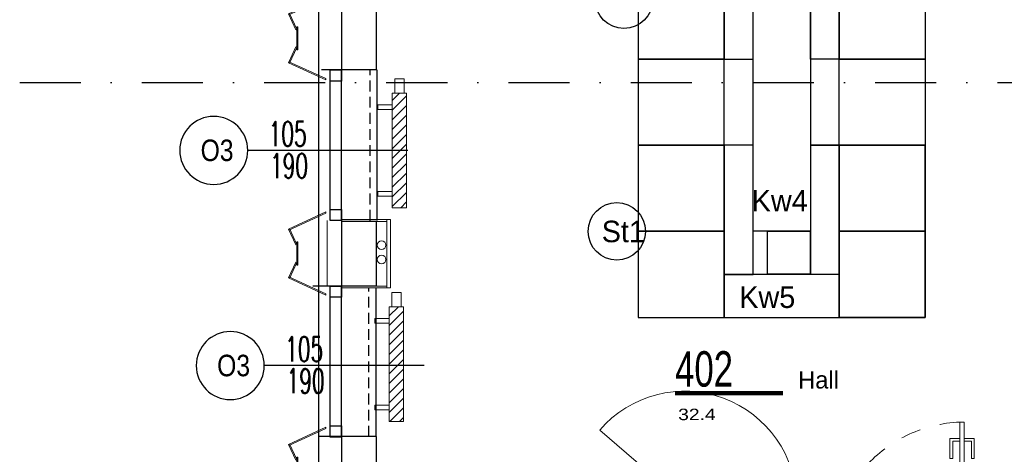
# Model space of a CAD drawing. Header units: millimetres. Extents: x 14495 to 271441, y -21035 to 2232.
# Tile 27 of 227: x 86311 to 86997, y -9663 to -9360. Entities that reach past the tile are written whole.
import ezdxf
from ezdxf.enums import TextEntityAlignment as Align

# ---------------------------------------------------------------- set-up
doc = ezdxf.new("R2010")
doc.units = ezdxf.units.MM
for name, pattern in [('DASHDOT', [1, 0.5, -0.25, 0, -0.25]), ('DASHED', [28.222222, 14.111111, -14.111111]), ('HIDDENX2', [0.75, 0.5, -0.25])]:
    doc.linetypes.add(name, pattern=pattern)
for name, color, linetype in [('-- TECH SYMBOLE NOWE', 1, 'Continuous'), ('_A_widok', 1, 'Continuous'), ('a-bloki-drzwi', 52, 'Continuous'), ('a-cienka', 8, 'Continuous'), ('A-POW-NR', 1, 'Continuous'), ('A_bloki-drzwi', 1, 'Continuous'), ('A_BLOKI_KÓŁKO', 1, 'Continuous'), ('A_BLOKI_OPIS', 1, 'Continuous'), ('A_grzejniki', 34, 'Continuous'), ('A_L przerywana', 251, 'HIDDENX2'), ('A_Lcienka', 253, 'Continuous'), ('A_okładzina HPL', 37, 'Continuous'), ('A_OSIE', 252, 'DASHDOT'), ('A_PROJEKTOWANE', 3, 'Continuous')]:
    doc.layers.add(name, color=color, linetype=linetype)
for name, color, linetype, lineweight in [('0-c.o.-grzejniki', 34, 'Continuous', 9), ('A_L_CIENKA', 251, 'Continuous', 5), ('A_obudowy G-K', 31, 'Continuous', 0), ('A_Stolarka_drzwi', 1, 'Continuous', 9), ('SAN_Przewody powrotne CO na rzucie', 180, 'Continuous', 40), ('SAN_Przewody zasilające CO na rzucie', 20, 'Continuous', 40), ('TECH Wyp-meble nowe', 1, 'Continuous', 30), ('TECH Wyp-sanitar', 8, 'Continuous', 30)]:
    doc.layers.add(name, color=color, linetype=linetype, lineweight=lineweight)
doc.layers.add('A-POW', color=2, linetype='Continuous', plot=False)
doc.styles.add('ARIAL1_2', font='arial.ttf', dxfattribs={"width": 1.2})
doc.styles.add('arialce', font='ARIALN.TTF')
doc.styles.add('cg', font='GOTHIC.TTF')
doc.styles.add('ROMANS', font='romans', dxfattribs={"width": 0.6})
doc.styles.add('switz721ltexbt', font='swissel.ttf')
doc.linetypes.add('BATTING', pattern='A,0.0001,-0.1,[134,ltypeshp.shx,S=0.1,R=0,X=-0.1,Y=0],-0.2,[134,ltypeshp.shx,S=0.1,R=180,X=0.1,Y=0],-0.1', length=0.4001)

# ---------------------------------------------------------------- blocks, each defined once
blk = doc.blocks.new('DRZWI Z OSCIEZNICA NIEOKALAJACA 90')
at = {"linetype": 'DASHED'}
for p, q in [((-12, 5), (-12, 99)), ((0, 5), (0, 99))]:
    blk.add_line(p, q, dxfattribs=at)
at = {"ltscale": 0.05}
blk.add_line((-39.5, 52), (25.59, 52), dxfattribs=at)
for points in [[(-12, 99), (-12, 104), (0, 104), (0, 99)], [(93.91, 9.01), (1.43, 9.01), (1.43, 6.01), (93.91, 6.01)], [(-12, 0), (-12, 5), (0, 5), (0, 0)]]:
    blk.add_lwpolyline(points, close=True)
for points in [[(82.48, 9.01), (82.48, 16.01), (68.48, 16.01), (68.48, 14.01), (80.48, 14.01), (80.48, 9.01)], [(82.48, 6.01), (82.48, -0.99), (68.48, -0.99), (68.48, 1.01), (80.48, 1.01), (80.48, 6.01)]]:
    blk.add_lwpolyline(points)
at = {"linetype": 'DASHED'}
blk.add_arc((0, 5), 94, 2.44751, 90, dxfattribs=at)
blk = doc.blocks.new('HJTS')
at = {"color": 8}
blk.add_line((0, 0), (0, 111.34), dxfattribs=at)
at = {"layer": 'A_BLOKI_KÓŁKO', "ltscale": 0.04}
blk.add_circle((0, 135.04), 23.7, dxfattribs=at)
at = {"layer": 'A_BLOKI_OPIS', "style": 'ROMANS'}
for tag, height, width, p in [('O', 20.59, 0.5, (-0.05, 135.67)), ('100', 17.16, 0.6, (-11.49, 86.54)), ('200', 17.16, 0.6, (10.76, 86.54))]:
    blk.add_attdef(tag, text='', height=height, rotation=90, dxfattribs=dict(at, width=width)).set_placement(p, align=Align.MIDDLE)
blk = doc.blocks.new('fghsdx')
at = {"lineweight": 0}
for p, q in [((-37.08, -19.4), (-25.08, 6.6)), ((-36.19, -19.4), (-24.35, 6.26)), ((-14.42, 0.8), (-25.41, 5.87)), ((-14.08, 1.53), (-25.08, 6.6)), ((-16.15, 0.8), (0, 0.8)), ((-16.15, 0.8), (-16.15, 0)), ((-16.15, 0), (0, 0)), ((-14.42, 0.8), (-14.08, 1.53)), ((-2.07, 1.53), (8.92, 6.6)), ((-1.73, 0.8), (-2.07, 1.53)), ((-1.73, 0.8), (9.26, 5.87)), ((0, 0.8), (0, 0)), ((20.04, -19.4), (8.2, 6.26)), ((20.92, -19.4), (8.92, 6.6)), ((-37.08, -19.4), (-36.19, -19.4)), ((20.92, -19.4), (20.04, -19.4))]:
    blk.add_line(p, q, dxfattribs=at)
blk = doc.blocks.new('mjkk')
at = {"layer": '0-c.o.-grzejniki'}
h = blk.add_hatch(dxfattribs=at)
h.set_pattern_fill('ANSI31', color=256, scale=1.5, angle=-90.01613, style=0)
h.set_pattern_definition([(-135.016127, (-172292.014, 132455.0023), (-3.36664804, 3.36854379), [])])
h.paths.add_polyline_path([(-9.98, -80), (-0.01, -80), (0, 0), (-9.98, 0)])
blk.add_lwpolyline([(-9.98, -80), (-9.98, 0), (0, 0), (-0.01, -80)], close=True, dxfattribs=at)
at = {"layer": '0-c.o.-grzejniki', "ltscale": 2}
for points in [[(10.03, -11.37), (10.03, -8.26), (0.02, -8.26), (0.02, -11.37)], [(10.03, -68.63), (10.03, -71.74), (0.02, -71.74), (0.02, -68.63)], [(-1.75, -80), (-1.75, -90), (-8.23, -90), (-8.23, -80)]]:
    blk.add_lwpolyline(points, close=True, dxfattribs=at)
blk = doc.blocks.new('ST-1')
at = {"layer": 'TECH Wyp-meble nowe', "color": 2, "linetype": 'Continuous', "lineweight": -3}
blk.add_circle((3872.46, 1887.35), 20, dxfattribs=at)
blk = doc.blocks.new('Sn2')
at = {"layer": 'TECH Wyp-meble nowe', "color": 2, "linetype": 'Continuous', "lineweight": -3}
for points in [[(8247.78, -4650.72), (8247.78, -4590.72), (8187.78, -4590.72), (8187.78, -4650.72), (8247.78, -4650.72)], [(8327.78, -4650.72), (8327.78, -4590.72), (8247.78, -4590.72), (8247.78, -4650.72), (8327.78, -4650.72)], [(8327.78, -4650.72), (8327.78, -4590.72), (8387.78, -4590.72), (8387.78, -4650.72), (8327.78, -4650.72)], [(8247.78, -4710.72), (8247.78, -4650.72), (8187.78, -4650.72), (8187.78, -4710.72), (8247.78, -4710.72)], [(8247.78, -4710.72), (8267.78, -4710.72), (8267.78, -4670.72), (8287.78, -4670.72), (8287.78, -4650.72), (8247.78, -4650.72), (8247.78, -4710.72)], [(8327.78, -4710.72), (8307.78, -4710.72), (8307.78, -4670.72), (8287.78, -4670.72), (8287.78, -4650.72), (8327.78, -4650.72), (8327.78, -4710.72)], [(8327.78, -4710.72), (8327.78, -4650.72), (8387.78, -4650.72), (8387.78, -4710.72), (8327.78, -4710.72)], [(8247.78, -4770.72), (8247.78, -4710.72), (8187.78, -4710.72), (8187.78, -4770.72), (8247.78, -4770.72)], [(8327.78, -4770.72), (8327.78, -4710.72), (8387.78, -4710.72), (8387.78, -4770.72), (8327.78, -4770.72)], [(8247.78, -4830.72), (8247.78, -4770.72), (8187.78, -4770.72), (8187.78, -4830.72), (8247.78, -4830.72)], [(8267.78, -4770.72), (8247.78, -4770.72), (8247.78, -4860.72), (8267.78, -4860.72)], [(8247.78, -4770.72), (8247.78, -4830.72), (8247.78, -4860.72), (8267.78, -4860.72), (8267.78, -4830.72)], [(8327.78, -4830.72), (8327.78, -4770.72), (8307.78, -4770.72)], [(8307.78, -4770.72), (8327.78, -4770.72), (8327.78, -4860.72), (8307.78, -4860.72)], [(8327.78, -4770.72), (8327.78, -4830.72), (8327.78, -4860.72), (8307.78, -4860.72), (8307.78, -4830.72)], [(8387.78, -4830.72), (8387.78, -4770.72), (8327.78, -4770.72), (8327.78, -4830.72), (8387.78, -4830.72)], [(8327.78, -4830.72), (8327.78, -4770.72), (8387.78, -4770.72), (8387.78, -4830.72), (8327.78, -4830.72)], [(8247.78, -4890.72), (8247.78, -4830.72), (8187.78, -4830.72), (8187.78, -4890.72), (8247.78, -4890.72)], [(8387.78, -4890.72), (8387.78, -4830.72), (8327.78, -4830.72), (8327.78, -4890.72), (8387.78, -4890.72)], [(8327.78, -4890.72), (8327.78, -4830.72), (8387.78, -4830.72), (8387.78, -4890.72), (8327.78, -4890.72)]]:
    blk.add_lwpolyline(points, dxfattribs=at)
for points in [[(8267.78, -4670.72), (8307.78, -4670.72), (8307.78, -4830.72), (8267.78, -4830.72)], [(8247.78, -4890.72), (8327.78, -4890.72), (8327.78, -4860.72), (8247.78, -4860.72)]]:
    blk.add_lwpolyline(points, close=True, dxfattribs=at)
blk = doc.blocks.new('POW')
at = {"const_width": 5}
blk.add_lwpolyline([(125.3, 0), (0, 0)], dxfattribs=at)
at = {"style": 'switz721ltexbt'}
blk.add_attdef('001', (-1.8, 12.3), '', height=41.2, dxfattribs=at)

msp = doc.modelspace()

# ---------------------------------------------------------------- linework, layer by layer
at = {"layer": '_A_widok'}
for p, q in [((86519.26, -9394.97), (86519.26, -9499.97)), ((86559.26, -9394.97), (86559.26, -9395.04)), ((86560.15, -9499.97), (86560.15, -9394.9)), ((86519.26, -9545.54), (86519.26, -9650.54)), ((86559.26, -9650.61), (86559.26, -9546.85))]:
    msp.add_line(p, q, dxfattribs=at)
at = {"layer": 'a-cienka'}
msp.add_line((86519.26, -8824.83), (86519.26, -10603.63), dxfattribs=at)
at = {"layer": 'A_bloki-drzwi'}
for p, q in [((86527.26, -9500.04), (86527.26, -9395.04)), ((86535.26, -9500.04), (86535.26, -9395.04)), ((86527.26, -9650.61), (86527.26, -9545.61)), ((86535.26, -9650.61), (86535.26, -9545.61))]:
    msp.add_line(p, q, dxfattribs=at)
for points in [[(86527.26, -9402.91), (86527.26, -9395.04), (86535.26, -9395.04), (86535.26, -9402.91)], [(86527.26, -9500.04), (86527.26, -9492.17), (86535.26, -9492.17), (86535.26, -9500.04)], [(86527.26, -9553.48), (86527.26, -9545.61), (86535.26, -9545.61), (86535.26, -9553.48)], [(86527.26, -9650.94), (86527.26, -9643.07), (86535.26, -9643.07), (86535.26, -9650.94)]]:
    msp.add_lwpolyline(points, close=True, dxfattribs=at)
at = {"layer": 'A_L przerywana', "ltscale": 15}
for p, q in [((86555.15, -9499.97), (86555.15, -9394.9)), ((86554.26, -9650.61), (86554.26, -9546.85))]:
    msp.add_line(p, q, dxfattribs=at)
at = {"layer": 'A_L_CIENKA', "linetype": 'BATTING', "ltscale": 22}
msp.add_line((86525.26, -9500.04), (86525.26, -9545.61), dxfattribs=at)
at = {"layer": 'A_Lcienka', "linetype": 'Continuous', "lineweight": 5}
msp.add_line((86774.07, -9696.93), (86714.99, -9646), dxfattribs=at)
msp.add_arc((86774.07, -9696.93), 78, 0, 139.23749, dxfattribs=at)
at = {"layer": 'A_obudowy G-K', "lineweight": 5}
for p, q in [((86569.26, -9499.35), (86535.26, -9499.35)), ((86559.26, -9500.61), (86566.76, -9500.61)), ((86569.26, -9546.85), (86535.26, -9546.85)), ((86559.26, -9545.61), (86566.76, -9545.61))]:
    msp.add_line(p, q, dxfattribs=at)
for points in [[(86566.76, -9546.84), (86566.76, -9499.35)], [(86569.26, -9546.85), (86569.26, -9499.35)]]:
    msp.add_lwpolyline(points, dxfattribs=at)
at = {"layer": 'A_OSIE', "ltscale": 85}
msp.add_line((86311.12, -9403.86), (88237.2, -9403.86), dxfattribs=at)
at = {"layer": 'A_PROJEKTOWANE'}
for p, q in [((86535.26, -8840.83), (86535.26, -9395.04)), ((86559.26, -8864.83), (86559.26, -9395.04)), ((86559.26, -9395.04), (86521.26, -9395.04)), ((86559.26, -9395.04), (86521.26, -9395.04)), ((86535.26, -9500.04), (86535.26, -9545.61)), ((86559.26, -9500.61), (86535.26, -9500.61)), ((86559.26, -9500.61), (86559.26, -9545.61)), ((86559.26, -9545.61), (86515.26, -9545.61)), ((86559.26, -9545.61), (86521.26, -9545.61)), ((86559.26, -9650.61), (86519.26, -9650.61)), ((86559.26, -9650.61), (86521.26, -9650.61)), ((86535.26, -9650.61), (86535.26, -9845.47)), ((86559.26, -9650.61), (86559.26, -9845.47))]:
    msp.add_line(p, q, dxfattribs=at)
for points in [[(86559.26, -9500.61), (86559.26, -9545.61)], [(86831.76, -9507.33), (86861.76, -9507.33), (86861.76, -9537.33), (86831.76, -9537.33), (86831.76, -9507.33)], [(86831.76, -9507.33), (86861.76, -9507.33), (86861.76, -9537.33), (86831.76, -9537.33), (86831.76, -9507.33)]]:
    msp.add_lwpolyline(points, dxfattribs=at)
at = {"layer": 'SAN_Przewody powrotne CO na rzucie', "lineweight": 13}
msp.add_circle((86563.15, -9527.11), 3, dxfattribs=at)
at = {"layer": 'SAN_Przewody zasilające CO na rzucie', "lineweight": 13}
msp.add_circle((86563.15, -9517.11), 3, dxfattribs=at)

# ---------------------------------------------------------------- block references
at = {"layer": 'a-bloki-drzwi'}
ref = msp.add_blockref('HJTS', (86581.3, -9451.06), dxfattribs=dict(at, xscale=-1, rotation=90.00000000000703))
ref.add_attrib('O', 'O3', dxfattribs={"layer": 'A_BLOKI_OPIS', "extrusion": (0, 0, -1), "height": 15, "style": 'arialce', "text_generation_flag": 2}).set_placement((-86448.57, -9451.01), align=Align.MIDDLE)
ref.add_attrib('100', '105', dxfattribs={"layer": 'A_BLOKI_OPIS', "extrusion": (0, 0, -1), "height": 17.16, "style": 'ROMANS', "text_generation_flag": 2, "width": 0.6}).set_placement((-86497.7, -9439.57), align=Align.MIDDLE)
ref.add_attrib('200', '190', dxfattribs={"layer": 'A_BLOKI_OPIS', "extrusion": (0, 0, -1), "height": 17.16, "style": 'ROMANS', "text_generation_flag": 2, "width": 0.6}).set_placement((-86498.68, -9461.83), align=Align.MIDDLE)
ref = msp.add_blockref('HJTS', (86592.8, -9601.06), dxfattribs=dict(at, xscale=-1, rotation=90.00000000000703))
ref.add_attrib('O', 'O3', dxfattribs={"layer": 'A_BLOKI_OPIS', "extrusion": (0, 0, -1), "height": 15, "style": 'arialce', "text_generation_flag": 2}).set_placement((-86460.07, -9601.01), align=Align.MIDDLE)
ref.add_attrib('100', '105', dxfattribs={"layer": 'A_BLOKI_OPIS', "extrusion": (0, 0, -1), "height": 17.16, "style": 'ROMANS', "text_generation_flag": 2, "width": 0.6}).set_placement((-86509.2, -9589.57), align=Align.MIDDLE)
ref.add_attrib('200', '190', dxfattribs={"layer": 'A_BLOKI_OPIS', "extrusion": (0, 0, -1), "height": 17.16, "style": 'ROMANS', "text_generation_flag": 2, "width": 0.6}).set_placement((-86510.18, -9611.83), align=Align.MIDDLE)
at = {"layer": 'A-POW-NR'}
ref = msp.add_blockref('POW', (86767.52, -9620.26), dxfattribs=dict(at, xscale=0.6, yscale=0.6, zscale=0.6))
ref.add_attrib('88,88', '32.4', dxfattribs={"layer": 'A-POW', "height": 8, "style": 'ARIAL1_2', "width": 1.2}).set_placement((86795.74, -9639.11), align=Align.RIGHT)
ref.add_attrib('POKOJ', 'Hall', (86853.2, -9617.05), dxfattribs={"layer": 'A-POW', "height": 12, "style": 'arialce', "width": 1.2})
ref.add_attrib('001', '402', (86767.52, -9615.75), dxfattribs={"layer": '0', "height": 24.71, "style": 'switz721ltexbt', "width": 0.7})
at = {"layer": 'A_grzejniki', "linetype": 'Continuous', "lineweight": 13, "rotation": 180}
for p in [(86570.54, -9491.14), (86568.49, -9640.07)]:
    msp.add_blockref('mjkk', p, dxfattribs=at)
at = {"layer": 'A_okładzina HPL', "lineweight": 0, "rotation": 90.00000000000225}
for p in [(86504.86, -9364.89), (86504.86, -9514.89), (86504.86, -9664.89)]:
    msp.add_blockref('fghsdx', p, dxfattribs=at)
at = {"layer": 'A_Stolarka_drzwi', "rotation": 89.9999999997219}
msp.add_blockref('DRZWI Z OSCIEZNICA NIEOKALAJACA 90', (86974.86, -9734.33), dxfattribs=at)
at = {"layer": 'TECH Wyp-meble nowe', "linetype": 'Continuous'}
msp.add_blockref('Sn2', (78553.98, -4676.76), dxfattribs=at)
at = {"layer": 'TECH Wyp-sanitar', "linetype": 'Continuous'}
for p in [(82859.44, -11233.51), (82854.46, -11394.85)]:
    msp.add_blockref('ST-1', p, dxfattribs=at)

# ---------------------------------------------------------------- texts
at = {"layer": '-- TECH SYMBOLE NOWE', "color": 1, "style": 'cg'}
for s, p in [('Kw4', (86820.87, -9493.66)), ('St1', (86716.41, -9515.08)), ('Kw5', (86812.19, -9560.9))]:
    msp.add_text(s, height=15, dxfattribs=at).set_placement(p)

doc.saveas('drawing.dxf')
